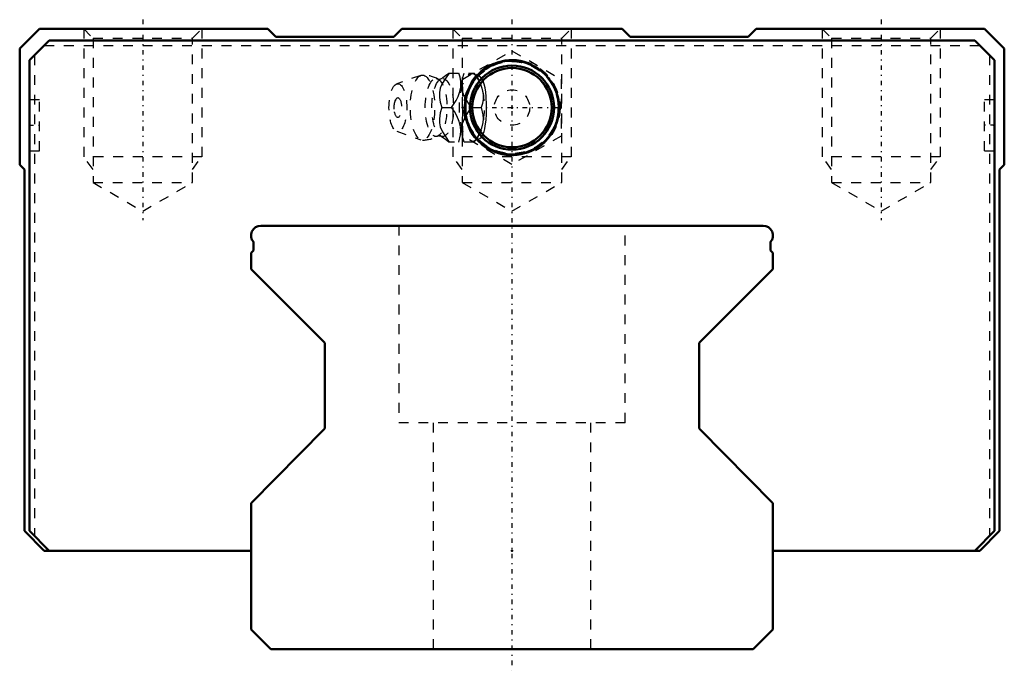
# Model space of a CAD drawing. Header units: millimetres. Extents: x -50 to 50, y -2 to 64.
import ezdxf

# ---------------------------------------------------------------- set-up
doc = ezdxf.new("R2010")
doc.units = ezdxf.units.MM
doc.linetypes.add('Center', pattern=[1.5, 0.45, -0.5, 0.05, -0.5])
doc.linetypes.add('Dashed', pattern=[2, 1, -1])
for name, color, linetype, lineweight in [('2d ConnectionPoints', 7, 'Continuous', 50), ('AM_0', 7, 'Continuous', 50), ('AM_5', 3, 'Continuous', 25), ('AM_7', 7, 'Center', 25), ('AM_9', 6, 'Dashed', 25)]:
    doc.layers.add(name, color=color, linetype=linetype, lineweight=lineweight)

# ---------------------------------------------------------------- blocks, each defined once
blk = doc.blocks.new('1_B_PT1_8_SRN_grease_nipple_joint_0_in_SRN55R1SS780LG300BPT1829750001_2')
at = {"layer": 'AM_5', "linetype": 'Dashed'}
blk.add_arc((0, 55), 4.28, 75, 15, dxfattribs=at)
at = {"layer": 'AM_7'}
blk.add_line((-5.12, 55), (5.12, 55), dxfattribs=at)
at = {"layer": 'AM_9'}
for p, q in [((-5, 57.89), (0, 60.77)), ((0, 60.77), (5, 57.89)), ((-9.25, 58.27), (-11.71, 57.4)), ((-6.42, 58.5), (-3.85, 58.5)), ((-3.56, 58.15), (-3.85, 58.5)), ((-5, 52.11), (-5, 57.89)), ((5, 57.89), (5, 52.11)), ((-7.13, 55), (-6.14, 55)), ((-4.1, 55), (-3.12, 55)), ((-11.71, 52.6), (-9.25, 51.73)), ((0, 49.23), (-5, 52.11)), ((5, 52.11), (0, 49.23)), ((-3.85, 51.5), (-6.42, 51.5)), ((-3.85, 51.5), (-3.56, 51.85))]:
    blk.add_line(p, q, dxfattribs=at)
for points in [[(-6.37, 58.5), (-6.77, 57.95), (-7.11, 57.37), (-7.28, 56.96), (-7.37, 56.54), (-7.37, 56.04), (-7.29, 55.55), (-7.13, 55)], [(-6.41, 58.51), (-6.52, 58.4), (-6.75, 58.21), (-7.04, 58.01), (-7.26, 57.88)], [(-6.14, 55), (-5.66, 55.73), (-5.47, 56.13), (-5.32, 56.53), (-5.21, 57.09), (-5.21, 57.66), (-5.28, 58.09), (-5.39, 58.5)], [(-5.06, 57.76), (-5.02, 57.95), (-4.86, 58.5)], [(-3.87, 58.5), (-3.39, 57.77), (-3.2, 57.37), (-3.05, 56.97), (-2.94, 56.41), (-2.94, 55.84), (-3, 55.41), (-3.12, 55)], [(-3.56, 51.84), (-3.51, 51.82), (-3.38, 51.81), (-3.25, 51.86), (-3.13, 51.96), (-3.02, 52.12), (-2.92, 52.32), (-2.84, 52.56), (-2.76, 52.85), (-2.71, 53.16), (-2.64, 53.73), (-2.6, 54.32), (-2.59, 55.23), (-2.63, 56.14), (-2.67, 56.57), (-2.73, 56.99), (-2.82, 57.38), (-2.93, 57.71), (-3.05, 57.93), (-3.19, 58.09), (-3.31, 58.17), (-3.43, 58.19), (-3.56, 58.16)], [(-7.26, 57.88), (-7.28, 57.87), (-7.34, 57.86), (-7.42, 57.86), (-7.47, 57.88), (-7.48, 57.88)], [(-4.1, 55), (-4.5, 55.55), (-4.84, 56.13), (-5.01, 56.54), (-5.1, 56.96), (-5.1, 57.46), (-5.06, 57.76)], [(-5.39, 51.5), (-5.22, 52.23), (-5.2, 52.63), (-5.22, 53.03), (-5.36, 53.59), (-5.6, 54.16), (-5.85, 54.59), (-6.14, 55)], [(-5.06, 52.26), (-5.11, 52.63), (-5.1, 53.04), (-5.01, 53.46), (-4.8, 53.96), (-4.5, 54.45), (-4.1, 55)], [(-3.12, 55), (-2.95, 54.27), (-2.93, 53.87), (-2.95, 53.47), (-3.09, 52.91), (-3.33, 52.34), (-3.58, 51.91), (-3.87, 51.5)], [(-7.13, 55), (-7.29, 54.45), (-7.38, 53.87), (-7.37, 53.46), (-7.28, 53.04), (-7.06, 52.54), (-6.77, 52.05), (-6.37, 51.5)], [(-7.48, 52.12), (-7.47, 52.12), (-7.41, 52.14), (-7.33, 52.14), (-7.27, 52.12), (-7.26, 52.12)], [(-7.26, 52.12), (-7.06, 52), (-6.78, 51.81), (-6.55, 51.63), (-6.41, 51.49)], [(-4.86, 51.5), (-5.02, 52.05), (-5.06, 52.26)]]:
    blk.add_lwpolyline(points, dxfattribs=at)
for radius in [4.88, 4.86, 4.8, 4.67, 4.06, 1.8]:
    blk.add_circle((0, 55), radius, dxfattribs=at)
for centre, radius, start, end in [((-9.09, 55), 3.3, 60.8606, 90), ((-10.18, 55), 1.82, 153.7155, 206.2845), ((-9.09, 55), 3.3, 270, 299.1394)]:
    blk.add_arc(centre, radius, start, end, dxfattribs=at)
for centre, major_axis in [((-9.09, 55), (0, 3.3)), ((-11.59, 55), (0, 2.42)), ((-7.71, 55), (0, 2.94)), ((-7.04, 55), (0, 2.94)), ((-11.59, 55), (0, 1.01))]:
    blk.add_ellipse(centre, major_axis=major_axis, ratio=0.37461, dxfattribs=at)
for major_axis, start_param, end_param in [((0, 3.44), 5.87152, 8.99858), ((0, -3.44), 0.41167, 2.72993), ((0, 3.44), 3.14619, 3.55326)]:
    blk.add_ellipse((-4.08, 55), major_axis=major_axis, ratio=0.37461, start_param=start_param, end_param=end_param, dxfattribs=at)
blk = doc.blocks.new('2_SRN55RSSB_PT1_81_Slide25_55_0_in_SRN55R1SS780LG300BPT1829750001_2')
at = {"layer": 'AM_0'}
for p, q in [((-48, 63), (-50, 61)), ((-24.8, 63), (-48, 63)), ((-24, 62.2), (-24.8, 63)), ((-11.2, 63), (-12, 62.2)), ((11.2, 63), (-11.2, 63)), ((12, 62.2), (11.2, 63)), ((24.8, 63), (24, 62.2)), ((48, 63), (24.8, 63)), ((50, 61), (48, 63)), ((-12, 62.2), (-24, 62.2)), ((24, 62.2), (12, 62.2)), ((-50, 61), (-50, 49.2)), ((-47, 61.8), (-49, 59.8)), ((47, 61.8), (-47, 61.8)), ((49, 59.8), (47, 61.8)), ((50, 49.2), (50, 61)), ((-49, 59.8), (-49, 12)), ((49, 12), (49, 59.8)), ((-50, 49.2), (-49.5, 48.7)), ((49.5, 48.7), (50, 49.2)), ((-49.5, 48.7), (-49.5, 12)), ((49.5, 12), (49.5, 48.7)), ((-49.5, 12), (-47.5, 10)), ((-49, 12), (-47, 10)), ((47, 10), (49, 12)), ((47.5, 10), (49.5, 12)), ((-47.5, 10), (-26.5, 10)), ((26.5, 10), (47.5, 10))]:
    blk.add_line(p, q, dxfattribs=at)
for radius in [4.76, 4.27, 4.03]:
    blk.add_circle((0, 55), radius, dxfattribs=at)
at = {"layer": 'AM_5', "linetype": 'Dashed'}
for p, q in [((-43.5, 63), (-43.5, 50)), ((6, 63), (6, 50)), ((43.5, 63), (43.5, 50)), ((-31.5, 63), (-31.5, 50)), ((-6, 63), (-6, 50)), ((31.5, 63), (31.5, 50)), ((-31.5, 50), (-43.5, 50)), ((-42.55, 48.7), (-43.5, 50)), ((-32.45, 48.7), (-31.5, 50)), ((6, 50), (-6, 50)), ((-5.05, 48.7), (-6, 50)), ((5.05, 48.7), (6, 50)), ((43.5, 50), (31.5, 50)), ((32.45, 48.7), (31.5, 50)), ((42.55, 48.7), (43.5, 50))]:
    blk.add_line(p, q, dxfattribs=at)
at = {"layer": 'AM_5'}
blk.add_arc((0, 55), 4.86, 75, 15, dxfattribs=at)
at = {"layer": 'AM_7'}
for p, q in [((-37.5, 63.93), (-37.5, 43.56)), ((37.5, 63.93), (37.5, 43.56)), ((-49.05, 53.2), (-47.95, 53.2)), ((49.05, 53.2), (47.95, 53.2))]:
    blk.add_line(p, q, dxfattribs=at)
at = {"layer": 'AM_9'}
for p, q in [((-43.5, 63), (-42.55, 62.05)), ((-32.45, 62.05), (-31.5, 63)), ((-6, 63), (-5.05, 62.05)), ((5.05, 62.05), (6, 63)), ((31.5, 63), (32.45, 62.05)), ((42.55, 62.05), (43.5, 63)), ((-42.55, 62.05), (-42.55, 47.4)), ((-42.55, 62.05), (-32.45, 62.05)), ((-32.45, 47.4), (-32.45, 62.05)), ((-5.05, 62.05), (-5.05, 47.4)), ((-5.05, 62.05), (5.05, 62.05)), ((5.05, 47.4), (5.05, 62.05)), ((32.45, 62.05), (32.45, 47.4)), ((32.45, 62.05), (42.55, 62.05)), ((42.55, 47.4), (42.55, 62.05)), ((-47.5, 61.3), (47.5, 61.3)), ((-48.5, 60.3), (-48.5, 11.5)), ((48.5, 60.3), (48.5, 11.5)), ((-48, 55.8), (-49, 55.8)), ((-48, 50.6), (-48, 55.8)), ((48, 50.6), (48, 55.8)), ((49, 55.8), (48, 55.8)), ((-49, 50.6), (-48, 50.6)), ((48, 50.6), (49, 50.6)), ((-42.55, 47.4), (-37.5, 44.48)), ((-42.55, 47.4), (-32.45, 47.4)), ((-37.5, 44.48), (-32.45, 47.4)), ((-5.05, 47.4), (5.05, 47.4)), ((-5.05, 47.4), (0, 44.48)), ((0, 44.48), (5.05, 47.4)), ((32.45, 47.4), (42.55, 47.4)), ((32.45, 47.4), (37.5, 44.48)), ((37.5, 44.48), (42.55, 47.4))]:
    blk.add_line(p, q, dxfattribs=at)
blk = doc.blocks.new('3_SRG55R78030_Track_0_in_SRN55R1SS780LG300BPT1829750001_2')
at = {"layer": 'AM_0'}
for p, q in [((25.5, 43), (-25.5, 43)), ((-26.25, 41.34), (-26.25, 40.5)), ((26.25, 40.5), (26.25, 41.34)), ((-26.25, 40.5), (-26.5, 40.25)), ((-26.5, 40.25), (-26.5, 38.6)), ((26.5, 40.25), (26.25, 40.5)), ((26.5, 38.6), (26.5, 40.25)), ((-26.5, 38.6), (-19.08, 31.18)), ((19.08, 31.18), (26.5, 38.6)), ((-19, 30.98), (-19, 22.55)), ((19, 22.55), (19, 30.98)), ((-19.08, 22.35), (-26.5, 14.83)), ((26.5, 14.83), (19.08, 22.35)), ((-26.5, 14.83), (-26.5, 2)), ((26.5, 2), (26.5, 14.83)), ((-26.5, 2), (-24.5, 0)), ((24.5, 0), (26.5, 2)), ((-24.5, 0), (24.5, 0))]:
    blk.add_line(p, q, dxfattribs=at)
for centre, radius, start, end in [((-25.5, 42), 1, 90, 221.4096), ((25.5, 42), 1, 318.5904, 90), ((-19.29, 30.98), 0.29, 0, 45), ((19.29, 30.98), 0.29, 135, 180), ((-19.29, 22.55), 0.29, 315.3794, 360), ((19.29, 22.55), 0.29, 180, 224.6206)]:
    blk.add_arc(centre, radius, start, end, dxfattribs=at)
at = {"layer": 'AM_7'}
blk.add_line((0, 63.93), (0, -2.15), dxfattribs=at)
at = {"layer": 'AM_9'}
for p, q in [((-11.5, 43), (-11.5, 23)), ((11.5, 23), (11.5, 43)), ((11.5, 23), (-11.5, 23)), ((-8, 23), (-8, 0)), ((8, 0), (8, 23))]:
    blk.add_line(p, q, dxfattribs=at)

msp = doc.modelspace()

# ---------------------------------------------------------------- linework, layer by layer
at = {"layer": '2d ConnectionPoints'}
for p in [(0, 55), (0, 55), (-49, 53.2), (-49, 53.2), (49, 53.2), (49, 53.2), (0, 10), (0, 10), (0, 0), (0, 0)]:
    msp.add_point(p, dxfattribs=at)

# ---------------------------------------------------------------- block references
for name in ['2_SRN55RSSB_PT1_81_Slide25_55_0_in_SRN55R1SS780LG300BPT1829750001_2', '3_SRG55R78030_Track_0_in_SRN55R1SS780LG300BPT1829750001_2', '1_B_PT1_8_SRN_grease_nipple_joint_0_in_SRN55R1SS780LG300BPT1829750001_2']:
    msp.add_blockref(name, (0, 0))

doc.saveas('drawing.dxf')
